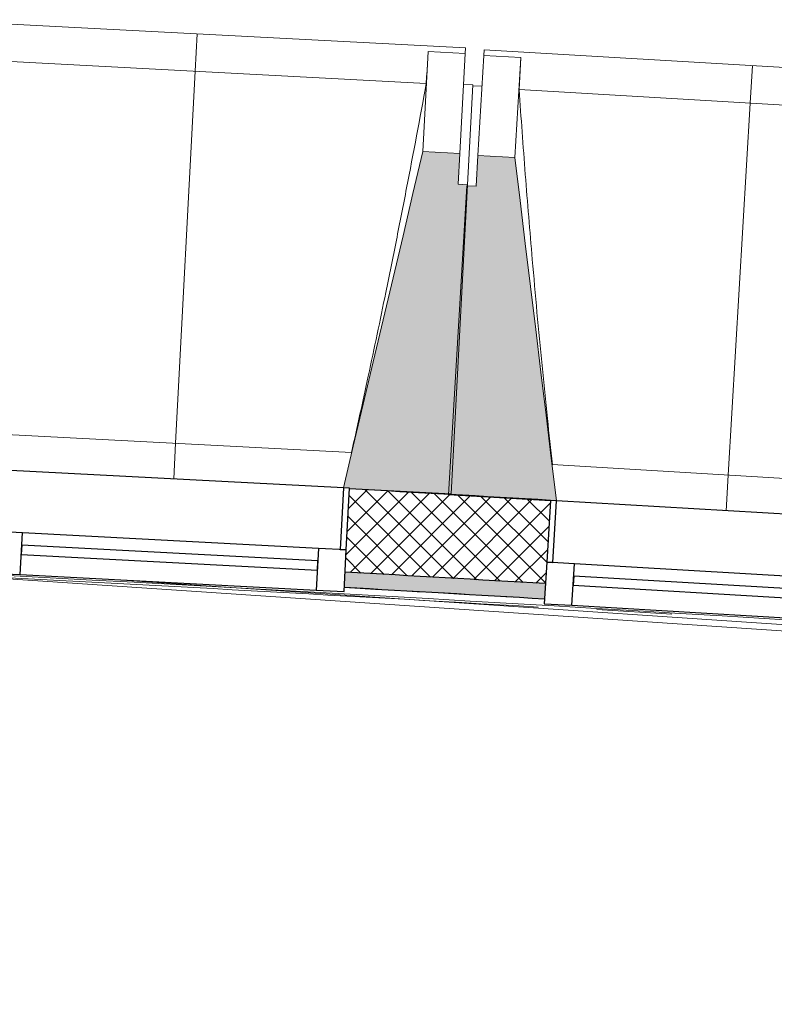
# Model space of a CAD drawing. Header units: millimetres. Extents: x -24070 to 30874, y -36590 to 4541.
# Tile 43 of 86: x -14137 to -12916, y -15150 to -13557. Entities that reach past the tile are written whole.
import ezdxf

# ---------------------------------------------------------------- set-up
doc = ezdxf.new("R2010")
doc.units = ezdxf.units.MM
for name, color, linetype, lineweight in [('A-FLOR-HRAL', 7, 'Continuous', 18), ('A-WALL', 7, 'Continuous', 25), ('A-WALL-PATT', 7, 'Continuous', 25), ('BATIEMENT', 7, 'Continuous', 18), ('BATIMENT', 7, 'Continuous', 25), ('FENETRES', 7, 'Continuous', 25), ('GEN', 7, 'Continuous', 18)]:
    doc.layers.add(name, color=color, linetype=linetype, lineweight=lineweight)
doc.layers.add('A-GLAZ', color=7, linetype='Continuous', lineweight=25, true_color=0x5c63b1)

# ---------------------------------------------------------------- blocks, each defined once
blk = doc.blocks.new('XXX_VIDE FENETRE - 550-377501-2021_015_1111_DCE_1_50_N0 FINI_PLB_EG')
at = {"layer": 'A-GLAZ'}
for p, q in [((240, -120), (-240, -120)), ((-240, -120), (-240, -135)), ((240, -135), (240, -120)), ((-240, -135), (240, -135))]:
    blk.add_line(p, q, dxfattribs=at)
at = {"layer": 'FENETRES'}
for p, q in [((-285, 0), (-285, -100)), ((-275, 0), (-285, 0)), ((275, 0), (-275, 0)), ((-275, -100), (-275, 0)), ((285, 0), (275, 0)), ((275, 0), (275, -100)), ((285, -100), (285, 0)), ((-285, -100), (-275, -100)), ((-240, -100), (-285, -100)), ((-285, -100), (-285, -167.5)), ((-240, -167.5), (-240, -100)), ((240, -100), (-240, -100)), ((240, -100), (240, -167.5)), ((285, -100), (240, -100)), ((275, -100), (285, -100)), ((285, -167.5), (285, -100)), ((-285, -167.5), (-240, -167.5)), ((-240, -167.5), (240, -167.5)), ((240, -167.5), (285, -167.5))]:
    blk.add_line(p, q, dxfattribs=at)
blk = doc.blocks.new('Garde-corps - Garde-corps-505703-2021_015_1111_DCE_1_50_N0 FINI_PLB_EG')
at = {"layer": 'A-FLOR-HRAL'}
for p, q in [((-14288.8, -14452.6), (-9946.8, -14744.5)), ((-14003.6, -14461.4), (-10204.3, -14716.8)), ((-13320.6, -14492.2), (-13287.6, -14494.1)), ((-13203.2, -14511), (-13081.3, -14518.3))]:
    blk.add_line(p, q, dxfattribs=at)
for radius, start, end in [(137273, 85.24477, 87.064083), (137269.6, 86.648438, 87.062717), (137283.1, 86.667186, 86.779999)]:
    blk.add_arc((-21322.9, -151541.9), radius, start, end, dxfattribs=at)
blk = doc.blocks.new('B02_ARC_rvt-1-2021_015_1111_DCE_1_50_N0 FINI_PLB_EG')
at = {"layer": 'A-WALL-PATT', "lineweight": 18}
h = blk.add_hatch(dxfattribs=at)
h.set_pattern_fill('FP_1', color=256, style=0, pattern_type=2)
h.set_pattern_definition([(45, (0, 0), (-17.67767, 17.67767), []), (135, (0, 0), (-17.67767, -17.67767), [])])
h.paths.add_polyline_path([(-2612.4, -15514.6), (-2594.6, -15381.2), (-2906.6, -15338.2), (-2924.2, -15472), (-2750.3, -15495.7)])
h.paths.add_polyline_path([(-3489.2, -15396.8), (-3471.6, -15263), (-3794.6, -15221.1), (-3811.3, -15355), (-3493.4, -15396.3)])
h.paths.add_polyline_path([(-4376.8, -15283.5), (-4360.1, -15149.5), (-4683.3, -15109.7), (-4698.3, -15243.9), (-4380.8, -15283)])
h.paths.add_polyline_path([(-5264.3, -15176.1), (-5249.3, -15041.9), (-5572.8, -15004.2), (-5587.8, -15138.4), (-5268.1, -15175.6)])
h.paths.add_polyline_path([(-6154.1, -15074.2), (-6139.2, -14940), (-6462.9, -14904.4), (-6477, -15038.7), (-6157.7, -15073.8)])
h.paths.add_polyline_path([(-7043.8, -14978.3), (-7030.1, -14843.9), (-7353.6, -14810.5), (-7366.9, -14944.9), (-7047.2, -14977.9)])
h.paths.add_polyline_path([(-7934, -14888.1), (-7921.1, -14753.7), (-8245, -14722.4), (-8256.4, -14856.9), (-7937.2, -14887.8)])
h.paths.add_polyline_path([(-8824, -14803.8), (-8812.5, -14669.3), (-9136.9, -14640.1), (-9148.3, -14774.6), (-8826.9, -14803.6)])
h.paths.add_polyline_path([(-9716.2, -14725.2), (-9704.9, -14590.7), (-10029.3, -14563.6), (-10039.9, -14698.1), (-9718.9, -14725)])
h.paths.add_polyline_path([(-10608, -14652.5), (-10597.7, -14517.9), (-10922.2, -14492.9), (-10931.9, -14627.5), (-10610.6, -14652.3)])
h.paths.add_polyline_path([(-11500.3, -14585.6), (-11490.9, -14450.9), (-11815.5, -14428), (-11823.4, -14562.8), (-11502.7, -14585.4)])
h.paths.add_polyline_path([(-12392.2, -14524.5), (-12384.2, -14389.7), (-12709.2, -14368.9), (-12717.2, -14503.7), (-12394.2, -14524.4)])
h.paths.add_polyline_path([(-13286.1, -14469.2), (-13278.2, -14334.4), (-13603.3, -14315.7), (-13610.4, -14450.5), (-13288, -14469.1)])
h.paths.add_polyline_path([(-14179.6, -14419.7), (-14172.5, -14284.9), (-14497.7, -14268.3), (-14503.9, -14403.2), (-14181.3, -14419.6)])
h.paths.add_polyline_path([(-15073.3, -14376.1), (-15067.1, -14241.2), (-15392.5, -14226.8), (-15397.8, -14361.7), (-15074.8, -14376)])
h.paths.add_polyline_path([(-15967.3, -14338.3), (-15962, -14203.4), (-16287.4, -14191), (-16291.9, -14326), (-15968.6, -14338.2)])
h.paths.add_polyline_path([(-16861.5, -14306.3), (-16857.1, -14171.3), (-17182.6, -14161.1), (-17186.2, -14296.1), (-16862.6, -14306.2)])
h.paths.add_polyline_path([(-17755.9, -14280.1), (-17752.4, -14145.2), (-18078, -14137.1), (-18080.6, -14272.1), (-17756.8, -14280.1)])
h.paths.add_polyline_path([(-18650.5, -14259.8), (-18647.8, -14124.8), (-18973.4, -14118.9), (-18974.8, -14253.9), (-18651.1, -14259.8)])
h.paths.add_polyline_path([(-23343, -14248.6), (-23124.3, -14245.6), (-23126, -14110.6), (-23345.1, -14113.6), (-23343.6, -14209)])
h.paths.add_polyline_path([(-19545.2, -14245.3), (-19543.4, -14110.3), (-19869, -14106.5), (-19869.7, -14241.5), (-19545.6, -14245.3)])
h.paths.add_polyline_path([(-22554.3, -14239.3), (-22229.5, -14236.8), (-22230.4, -14101.8), (-22556, -14104.3), (-22554.3, -14237.9)])
h.paths.add_polyline_path([(-20439.9, -14236.6), (-20439, -14101.6), (-20764.7, -14099.9), (-20764.7, -14234.9), (-20440.2, -14236.6)])
h.paths.add_polyline_path([(-21659.5, -14234.2), (-21334.7, -14233.8), (-21334.7, -14098.8), (-21660.4, -14099.2), (-21659.5, -14233.9)])
at = {"layer": 'A-WALL-PATT', "true_color": 0xdadada}
h = blk.add_hatch(color=254, dxfattribs=at)
h.paths.add_polyline_path([(-2615.8, -15539.3), (-2612.4, -15514.6), (-2924.2, -15472), (-2927.5, -15496.8), (-2768.3, -15518.4)])
h.paths.add_polyline_path([(-3492.5, -15421.6), (-3489.2, -15396.8), (-3811.3, -15355), (-3814.4, -15379.8), (-3493.4, -15421.5)])
h.paths.add_polyline_path([(-4379.9, -15308.3), (-4376.8, -15283.5), (-4500.5, -15268.2), (-4503.4, -15293), (-4380.8, -15308.2)])
h.paths.add_polyline_path([(-4572.9, -15284.4), (-4570, -15259.6), (-4698.3, -15243.9), (-4701.1, -15268.7), (-4579.1, -15283.7)])
h.paths.add_polyline_path([(-5267, -15200.9), (-5264.3, -15176.1), (-5587.8, -15138.4), (-5590.5, -15163.2), (-5268.1, -15200.8)])
h.paths.add_polyline_path([(-6156.9, -15099.1), (-6154.1, -15074.2), (-6477, -15038.7), (-6479.6, -15063.6), (-6157.7, -15099)])
h.paths.add_polyline_path([(-7046.4, -15003.1), (-7043.8, -14978.3), (-7366.9, -14944.9), (-7369.3, -14969.7), (-7047.2, -15003)])
h.paths.add_polyline_path([(-7936.5, -14913), (-7934, -14888.1), (-8256.4, -14856.9), (-8258.5, -14881.8), (-7937.2, -14912.9)])
h.paths.add_polyline_path([(-8826.1, -14828.7), (-8824, -14803.8), (-9148.3, -14774.6), (-9150.4, -14799.5), (-8826.9, -14828.7)])
h.paths.add_polyline_path([(-9718.3, -14750.1), (-9716.2, -14725.2), (-9847.3, -14714.2), (-9849.8, -14739), (-9718.9, -14750.1)])
h.paths.add_polyline_path([(-9919.5, -14733.2), (-9917.1, -14708.3), (-10039.9, -14698.1), (-10041.8, -14723.1), (-9925.8, -14732.7)])
h.paths.add_polyline_path([(-10610, -14677.4), (-10608, -14652.5), (-10931.9, -14627.5), (-10933.7, -14652.5), (-10610.6, -14677.4)])
h.paths.add_polyline_path([(-11502.1, -14610.5), (-11500.3, -14585.6), (-11823.4, -14562.8), (-11824.9, -14587.7), (-11502.7, -14610.5)])
h.paths.add_polyline_path([(-12393.6, -14549.5), (-12392.2, -14524.5), (-12717.2, -14503.7), (-12718.6, -14528.7), (-12394.2, -14549.4)])
h.paths.add_polyline_path([(-13287.6, -14494.1), (-13286.1, -14469.2), (-13610.4, -14450.5), (-13611.7, -14475.5), (-13288, -14494.1)])
h.paths.add_polyline_path([(-14180.9, -14444.7), (-14179.6, -14419.7), (-14311.6, -14412.9), (-14313.7, -14437.8), (-14181.3, -14444.7)])
h.paths.add_polyline_path([(-14383.6, -14434.3), (-14381.6, -14409.3), (-14503.9, -14403.2), (-14505.1, -14428.2), (-14389.9, -14433.9)])
h.paths.add_polyline_path([(-15074.4, -14401), (-15073.3, -14376.1), (-15397.8, -14361.7), (-15398.8, -14386.7), (-15074.8, -14401)])
h.paths.add_polyline_path([(-15968.3, -14363.2), (-15967.3, -14338.3), (-16291.9, -14326), (-16292.7, -14351), (-15968.6, -14363.2)])
h.paths.add_polyline_path([(-16862.3, -14331.3), (-16861.5, -14306.3), (-17186.2, -14296.1), (-17186.8, -14321.1), (-16862.6, -14331.2)])
h.paths.add_polyline_path([(-17756.6, -14305.1), (-17755.9, -14280.1), (-18080.6, -14272.1), (-18081.1, -14297.1), (-17756.8, -14305.1)])
h.paths.add_polyline_path([(-18651, -14284.8), (-18650.5, -14259.8), (-18975.3, -14253.8), (-18975.6, -14278.8), (-18651.1, -14284.8)])
h.paths.add_polyline_path([(-23207.7, -14271.7), (-23124, -14270.6), (-23124.7, -14245.6), (-23208, -14246.7), (-23207.7, -14271.5)])
h.paths.add_polyline_path([(-19545.5, -14270.3), (-19545.6, -14245.3), (-19870, -14241.5), (-19869.7, -14266.5), (-19545.6, -14270.3)])
h.paths.add_polyline_path([(-22554, -14264.3), (-22229.4, -14261.8), (-22229.8, -14236.8), (-22554.3, -14239.3)])
h.paths.add_polyline_path([(-20440.1, -14261.6), (-20440.2, -14236.6), (-20764.7, -14234.9), (-20764.7, -14259.9), (-20440.2, -14261.6)])
h.paths.add_polyline_path([(-21659.4, -14259.2), (-21334.8, -14258.8), (-21334.8, -14233.8), (-21659.5, -14234.2)])
at = {"layer": 'A-WALL'}
blk.add_arc((-21322.9, -151541.9), 137308.1, 86.644505, 86.780038, dxfattribs=at)
at = {"layer": 'BATIEMENT', "lineweight": 25}
for radius, start, end in [(137443.1, 86.644484, 86.78025), (137283.1, 86.644509, 86.779999)]:
    blk.add_arc((-21322.9, -151541.9), radius, start, end, dxfattribs=at)
at = {"layer": 'BATIEMENT', "lineweight": 18}
blk.add_blockref('Garde-corps - Garde-corps-505703-2021_015_1111_DCE_1_50_N0 FINI_PLB_EG', (0, 0), dxfattribs=at)
at = {"layer": 'FENETRES', "lineweight": 18}
for p, rotation in [((-13887.9, -14299.8), 356.9953398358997), ((-12993.7, -14351.2), 356.6222734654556)]:
    blk.add_blockref('XXX_VIDE FENETRE - 550-377501-2021_015_1111_DCE_1_50_N0 FINI_PLB_EG', p, dxfattribs=dict(at, rotation=rotation))
blk = doc.blocks.new('20_MUR PREFA_01 - Type 1-3119337-2021_015_1111_DCE_1_50_N0 FINI_PLB_EG')
at = {"layer": 'GEN'}
for p, q in [((0, 722.1), (0, 661.4)), ((0, 661.4), (0, 58.5)), ((0, 0.7), (0, 58.5))]:
    blk.add_line(p, q, dxfattribs=at)
blk = doc.blocks.new('B02_DC_STR_rvt-1-2021_015_1111_DCE_1_50_N0 FINI_PLB_EG')
at = {"layer": 'BATIMENT', "lineweight": 5, "true_color": 0x787878}
for points in [[(-13438.5, -14324), (-13412.3, -13823.8), (-13427.2, -13823), (-13424.6, -13773.1), (-13484.5, -13770), (-13613.1, -14314.2), (-13603.3, -14314.7), (-13603.3, -14315.4), (-13548.9, -14318.2)], [(-13278.2, -14335), (-13278.2, -14334.4), (-13268.4, -14334.4), (-13335.6, -13779.8), (-13395.5, -13776.3), (-13398.4, -13826.2), (-13413.4, -13825.3), (-13442.9, -14325.3), (-13279.8, -14335)]]:
    blk.add_hatch(color=8, dxfattribs=at).paths.add_polyline_path(points)
at = {"layer": 'BATIEMENT'}
for p, q in [((-13424.6, -13773.1), (-13484.5, -13770)), ((-13427.2, -13823), (-13424.6, -13773.1)), ((-13395.5, -13776.3), (-13398.4, -13826.2)), ((-13335.6, -13779.8), (-13395.5, -13776.3)), ((-13413.4, -13825.3), (-13442.9, -14325.3)), ((-13438.5, -14324), (-13412.3, -13823.8)), ((-13412.3, -13823.8), (-13427.2, -13823)), ((-13398.4, -13826.2), (-13413.4, -13825.3)), ((-13603.4, -14315.4), (-13438.5, -14324)), ((-13442.9, -14325.3), (-13278.2, -14335))]:
    blk.add_line(p, q, dxfattribs=at)
at = {"layer": 'BATIEMENT', "flags": 128}
for points in [[(-13484.5, -13770), (-13500.6, -13838.1), (-13516.7, -13906.2), (-13532.8, -13974.3), (-13548.9, -14042.4), (-13565, -14110.5), (-13581.1, -14178.6), (-13597.2, -14246.8), (-13613.1, -14314.2)], [(-13268.3, -14334.9), (-13276.6, -14266.2), (-13285.1, -14196.7), (-13293.5, -14127.2), (-13301.9, -14057.7), (-13310.3, -13988.2), (-13318.8, -13918.8), (-13327.2, -13849.3), (-13335.6, -13779.8)]]:
    blk.add_lwpolyline(points, dxfattribs=at)
at = {"layer": 'BATIMENT', "lineweight": 18}
for p, q in [((-13415.7, -13602.2), (-14284.5, -13556.6)), ((-13415.7, -13602.2), (-13416.1, -13611.2)), ((-13385.9, -13614.4), (-13385.4, -13605.4)), ((-12516.9, -13656.7), (-13385.4, -13605.4)), ((-13479, -13659.6), (-14227.5, -13620.3)), ((-13476, -13608.1), (-13484.5, -13770)), ((-13476.1, -13608.3), (-13476, -13608.1)), ((-13476, -13608.1), (-13416.1, -13611.2)), ((-13416.1, -13611.2), (-13424.6, -13773.1)), ((-13395.5, -13776.3), (-13385.9, -13614.4)), ((-13385.9, -13614.4), (-13326, -13618)), ((-13335.6, -13779.8), (-13326, -13618)), ((-13326, -13618), (-13326, -13618.2)), ((-13403.8, -13662), (-13418.7, -13661.2)), ((-13403.8, -13662), (-13412.3, -13823.8)), ((-13388.9, -13664.4), (-13403.9, -13663.5)), ((-12580.6, -13713.6), (-13328.8, -13669.5)), ((-14169.7, -14227.1), (-13600, -14257)), ((-13275, -14276.6), (-12705.5, -14310.3))]:
    blk.add_line(p, q, dxfattribs=at)
at = {"layer": 'BATIMENT', "lineweight": 18, "flags": 128}
for points in [[(-13479, -13659.6), (-13478.4, -13649.3), (-13477.8, -13639.1), (-13477.2, -13628.8), (-13476.7, -13618.6), (-13476.1, -13608.3)], [(-13326, -13618.2), (-13326.6, -13628.5), (-13327.2, -13638.7), (-13327.7, -13649), (-13328.3, -13659.2), (-13328.8, -13669.5)]]:
    blk.add_lwpolyline(points, dxfattribs=at)
at = {"layer": 'BATIMENT', "lineweight": 18}
for points, knots in [([(-13600.1, -14257), (-13590.8, -14215.8), (-13576.8, -14152), (-13558.5, -14065.6), (-13543.3, -13992.5), (-13527.4, -13913.6), (-13505.2, -13800.7), (-13489.3, -13716.1), (-13479, -13659.6)], [0.0183438, 0.0183438, 0.0183438, 0.0183438, 0.2222222, 0.3333333, 0.4444444, 0.5833333, 0.7222222, 1, 1, 1, 1]), ([(-13328.8, -13669.5), (-13325.6, -13715.3), (-13320.6, -13784.1), (-13313.3, -13875.7), (-13307, -13950.2), (-13299.9, -14030.3), (-13291.7, -14116.2), (-13283.4, -14198.4), (-13277.6, -14251.8), (-13274.9, -14276.7)], [0, 0, 0, 0, 0.2222222, 0.3333333, 0.4444444, 0.5833333, 0.7222222, 0.8611111, 0.9816328, 0.9816328, 0.9816328, 0.9816328])]:
    blk.add_open_spline(points, degree=3, knots=knots, dxfattribs=at)
at = {"layer": 'BATIMENT', "color": 5, "lineweight": 25, "true_color": 0x0000ff}
for p, rotation in [((-13887.9, -14300.5), 356.9953398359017), ((-12993.7, -14351.8), 356.6222734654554)]:
    blk.add_blockref('20_MUR PREFA_01 - Type 1-3119337-2021_015_1111_DCE_1_50_N0 FINI_PLB_EG', p, dxfattribs=dict(at, rotation=rotation))

msp = doc.modelspace()

# ---------------------------------------------------------------- block references
at = {"lineweight": 5}
for name in ['B02_DC_STR_rvt-1-2021_015_1111_DCE_1_50_N0 FINI_PLB_EG', 'B02_ARC_rvt-1-2021_015_1111_DCE_1_50_N0 FINI_PLB_EG']:
    msp.add_blockref(name, (0, 0), dxfattribs=at)

doc.saveas('drawing.dxf')
